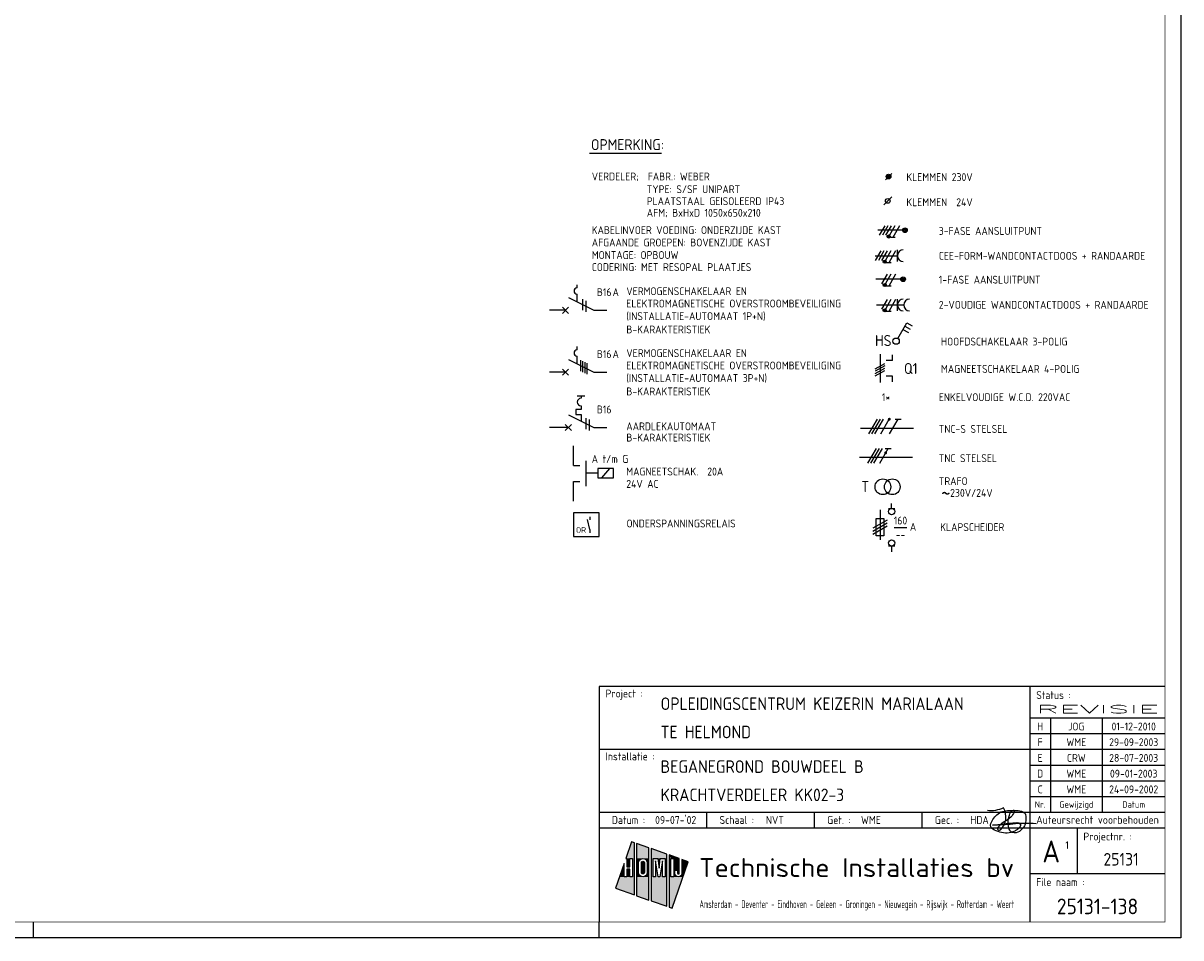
# Model space of a CAD drawing. Header units: millimetres. Extents: x 0 to 841, y 0 to 594.
# Tile 4 of 5: x 473 to 841, y 0 to 291. Entities that reach past the tile are written whole.
import ezdxf
from ezdxf.enums import TextEntityAlignment as Align

# ---------------------------------------------------------------- set-up
doc = ezdxf.new("R2010")
doc.units = ezdxf.units.MM
doc.linetypes.add('HIDDEN', pattern=[9.525, 6.35, -3.175])
doc.layers.get('0').update_dxf_attribs({"linetype": 'CONTINUOUS'})
for name, color, linetype in [('02-61-50-lijn050', 90, 'CONTINUOUS'), ('1', 7, 'CONTINUOUS'), ('40', 1, 'CONTINUOUS'), ('41', 2, 'CONTINUOUS'), ('70', 1, 'CONTINUOUS'), ('71', 2, 'CONTINUOUS'), ('EL$2B---_KADER', 4, 'CONTINUOUS'), ('LIJN025', 10, 'CONTINUOUS'), ('LIJN035', 50, 'CONTINUOUS'), ('LIJN050', 90, 'CONTINUOUS'), ('TEKST18', 210, 'CONTINUOUS'), ('TEKST25', 10, 'CONTINUOUS'), ('TEKST35', 50, 'CONTINUOUS'), ('TEKST50', 90, 'CONTINUOUS'), ('TEKST70', 130, 'CONTINUOUS')]:
    doc.layers.add(name, color=color, linetype=linetype)
doc.styles.add('5_0', font='iso.shx')
doc.styles.add('HELV', font='ISO.SHX')
doc.styles.add('ISO', font='ISO.SHX')
doc.styles.add('NEN', font='iso.shx')
doc.styles.add('ROMAND', font='romand')

# ---------------------------------------------------------------- blocks, each defined once
blk = doc.blocks.new('A1')
at = {"layer": 'LIJN025'}
for p, q in [((793, 80), (793, 5)), ((793, 70), (836, 70)), ((799.5, 70), (799.5, 40)), ((816, 70), (816, 40)), ((793, 65), (836, 65)), ((656, 60), (793, 60)), ((793, 60), (836, 60)), ((793, 55), (836, 55)), ((793, 50), (836, 50)), ((793, 45), (836, 45)), ((656, 40), (836, 40)), ((690.25, 35), (690.25, 40)), ((724.5, 35), (724.5, 40)), ((758.75, 35), (758.75, 40)), ((656, 35), (836, 35)), ((808, 35), (808, 20.5)), ((666.28, 30.55), (664.44, 25.28)), ((667.23, 30.22), (666.28, 30.55)), ((667.23, 13.64), (667.23, 30.22)), ((667.85, 30), (667.85, 13.42)), ((671.81, 28.62), (667.85, 30)), ((671.81, 12.03), (671.81, 28.62)), ((672.49, 28.38), (672.49, 11.8)), ((677.53, 26.61), (672.49, 28.38)), ((677.53, 10.03), (677.53, 26.61)), ((678.21, 26.37), (678.21, 9.79)), ((681.46, 25.24), (678.21, 26.37)), ((663.88, 23.67), (661.11, 15.78)), ((663.88, 19.41), (663.88, 23.67)), ((664.44, 25.28), (664.78, 25.28)), ((664.78, 25.28), (664.78, 22.62)), ((664.78, 22.62), (665.68, 22.62)), ((665.68, 22.62), (665.68, 25.28)), ((665.68, 25.28), (666.58, 25.28)), ((666.58, 25.28), (666.58, 19.41)), ((668.51, 23.91), (668.61, 24.43)), ((668.51, 20.8), (668.51, 23.91)), ((668.61, 24.43), (668.9, 24.86)), ((668.9, 24.86), (669.35, 25.18)), ((669.35, 25.18), (669.88, 25.28)), ((669.39, 23.89), (669.46, 24.14)), ((669.39, 20.81), (669.39, 23.89)), ((669.46, 24.14), (669.63, 24.32)), ((669.63, 24.32), (669.89, 24.39)), ((669.88, 25.28), (670.41, 25.18)), ((669.89, 24.39), (670.13, 24.32)), ((670.13, 24.32), (670.31, 24.14)), ((670.31, 24.14), (670.38, 23.89)), ((670.38, 23.89), (670.38, 20.81)), ((670.41, 25.18), (670.85, 24.88)), ((670.85, 24.88), (671.14, 24.45)), ((671.14, 24.45), (671.25, 23.91)), ((671.25, 23.91), (671.25, 20.8)), ((673.1, 25.28), (674.62, 25.28)), ((673.1, 19.41), (673.1, 25.28)), ((673.87, 24.56), (673.87, 19.41)), ((674.72, 19.41), (673.87, 24.56)), ((674.62, 25.28), (675, 22.14)), ((675, 22.14), (675.38, 25.28)), ((676.15, 24.56), (675.29, 19.41)), ((675.38, 25.28), (676.92, 25.28)), ((676.15, 19.41), (676.15, 24.56)), ((676.92, 25.28), (676.92, 19.41)), ((678.81, 25.28), (679.69, 25.28)), ((678.81, 19.41), (678.81, 25.28)), ((679.14, 9.47), (684.31, 24.24)), ((679.69, 25.28), (679.69, 19.41)), ((681.46, 20.62), (681.46, 25.24)), ((682.31, 24.94), (682.31, 20.61)), ((684.31, 24.24), (682.31, 24.94)), ((664.78, 19.41), (663.88, 19.41)), ((664.78, 21.86), (664.78, 19.41)), ((665.68, 21.86), (664.78, 21.86)), ((665.68, 19.41), (665.68, 21.86)), ((666.58, 19.41), (665.68, 19.41)), ((668.61, 20.28), (668.51, 20.8)), ((668.91, 19.82), (668.61, 20.28)), ((669.37, 19.52), (668.91, 19.82)), ((669.91, 19.41), (669.37, 19.52)), ((669.45, 20.57), (669.39, 20.81)), ((669.64, 20.38), (669.45, 20.57)), ((669.89, 20.32), (669.64, 20.38)), ((670.14, 20.38), (669.89, 20.32)), ((670.43, 19.53), (669.91, 19.41)), ((670.32, 20.56), (670.14, 20.38)), ((670.38, 20.81), (670.32, 20.56)), ((670.86, 19.83), (670.43, 19.53)), ((671.15, 20.26), (670.86, 19.83)), ((671.25, 20.8), (671.15, 20.26)), ((673.87, 19.41), (673.1, 19.41)), ((675.29, 19.41), (674.72, 19.41)), ((676.92, 19.41), (676.15, 19.41)), ((679.69, 19.41), (678.81, 19.41)), ((680.02, 21.54), (680.88, 21.54)), ((680.02, 20.61), (680.02, 21.54)), ((680.09, 20.16), (680.02, 20.61)), ((680.34, 19.76), (680.09, 20.16)), ((680.7, 19.5), (680.34, 19.76)), ((681.16, 19.41), (680.7, 19.5)), ((680.88, 21.54), (680.88, 20.62)), ((680.88, 20.62), (680.97, 20.41)), ((680.97, 20.41), (681.17, 20.33)), ((681.61, 19.5), (681.16, 19.41)), ((681.17, 20.33), (681.37, 20.41)), ((681.37, 20.41), (681.46, 20.62)), ((681.99, 19.77), (681.61, 19.5)), ((682.24, 20.17), (681.99, 19.77)), ((682.31, 20.61), (682.24, 20.17)), ((793, 20.5), (836, 20.5)), ((661.11, 15.78), (667.23, 13.64)), ((667.85, 13.42), (671.81, 12.03)), ((672.49, 11.8), (677.53, 10.03)), ((678.21, 9.79), (679.14, 9.47)), ((476, 0), (476, 5)), ((656, 0), (656, 5))]:
    blk.add_line(p, q, dxfattribs=at)
blk.add_lwpolyline([(0, 0), (0, 594), (841, 594), (841, 0)], close=True, dxfattribs=at)
for points in [[(664.44, 25.28), (666.28, 30.55), (667.23, 25.28), (667.23, 30.22)], [(667.85, 25.28), (667.85, 30), (671.81, 25.28), (671.81, 28.62)], [(672.49, 25.28), (672.49, 28.38), (677.53, 25.28), (677.53, 26.61)], [(679.69, 25.28), (678.21, 26.37), (681.46, 25.24), (678.21, 26.37)], [(678.81, 25.28), (678.21, 26.37), (679.69, 25.28), (678.21, 26.37)], [(678.21, 19.41), (678.21, 26.37), (678.81, 19.41), (678.81, 25.28)], [(662.39, 19.41), (663.88, 23.67), (663.88, 19.41), (663.88, 23.67)], [(664.78, 22.62), (664.78, 25.28), (665.68, 22.62), (665.68, 25.28)], [(666.58, 19.41), (666.58, 25.28), (667.23, 19.41), (667.23, 25.28)], [(669.35, 25.18), (667.85, 25.28), (669.88, 25.28), (667.85, 25.28)], [(668.9, 24.86), (667.85, 25.28), (669.35, 25.18), (667.85, 25.28)], [(668.61, 24.43), (667.85, 25.28), (668.9, 24.86), (667.85, 25.28)], [(667.85, 23.91), (667.85, 25.28), (668.51, 23.91), (668.61, 24.43)], [(667.85, 20.8), (667.85, 23.91), (668.51, 20.8), (668.51, 23.91)], [(669.39, 23.89), (669.46, 24.14), (670.38, 23.89), (670.31, 24.14)], [(669.39, 20.81), (669.39, 23.89), (670.38, 20.81), (670.38, 23.89)], [(669.46, 24.14), (669.63, 24.32), (670.31, 24.14), (670.13, 24.32)], [(669.63, 24.32), (669.89, 24.39), (670.13, 24.32), (669.89, 24.39)], [(670.41, 25.18), (669.88, 25.28), (670.41, 25.18), (671.81, 25.28)], [(670.85, 24.88), (670.41, 25.18), (670.85, 24.88), (671.81, 25.28)], [(671.14, 24.45), (670.85, 24.88), (671.14, 24.45), (671.81, 25.28)], [(671.25, 23.91), (671.14, 24.45), (671.81, 23.91), (671.81, 25.28)], [(671.25, 20.8), (671.25, 23.91), (671.81, 20.8), (671.81, 23.91)], [(672.49, 19.41), (672.49, 25.28), (673.1, 19.41), (673.1, 25.28)], [(673.87, 19.41), (673.87, 24.56), (674.72, 19.41), (673.87, 24.56)], [(675, 22.14), (674.62, 25.28), (675, 22.14), (675.38, 25.28)], [(675.29, 19.41), (676.15, 24.56), (676.15, 19.41), (676.15, 24.56)], [(676.92, 19.41), (676.92, 25.28), (677.53, 19.41), (677.53, 25.28)], [(679.69, 25.24), (679.69, 25.28), (681.46, 25.24)], [(679.69, 21.54), (679.69, 25.24), (681.46, 21.54), (681.46, 25.24)], [(682.31, 20.61), (682.31, 24.94), (683.04, 20.61), (684.31, 24.24)], [(661.11, 15.78), (662.39, 19.41), (667.23, 13.64), (667.23, 19.41)], [(664.78, 19.41), (664.78, 21.86), (665.68, 19.41), (665.68, 21.86)], [(667.85, 19.41), (668.51, 20.8), (667.85, 19.41), (668.61, 20.28)], [(667.85, 19.41), (667.85, 20.8), (667.85, 19.41), (668.51, 20.8)], [(667.85, 19.41), (668.61, 20.28), (667.85, 19.41), (668.91, 19.82)], [(667.85, 19.41), (668.91, 19.82), (667.85, 19.41), (669.37, 19.52)], [(667.85, 19.41), (669.37, 19.52), (667.85, 19.41), (669.91, 19.41)], [(667.85, 13.42), (667.85, 19.41), (671.81, 12.03), (671.81, 19.41)], [(669.45, 20.57), (669.39, 20.81), (670.32, 20.56), (670.38, 20.81)], [(669.64, 20.38), (669.45, 20.57), (670.14, 20.38), (670.32, 20.56)], [(669.89, 20.32), (669.64, 20.38), (669.89, 20.32), (670.14, 20.38)], [(669.91, 19.41), (670.43, 19.53), (669.91, 19.41), (671.81, 19.41)], [(670.43, 19.53), (670.86, 19.83), (670.43, 19.53), (671.81, 19.41)], [(670.86, 19.83), (671.15, 20.26), (670.86, 19.83), (671.81, 19.41)], [(671.81, 19.41), (671.15, 20.26), (671.81, 20.8), (671.25, 20.8)], [(672.49, 11.8), (672.49, 19.41), (677.53, 10.03), (677.53, 19.41)], [(678.21, 9.79), (678.21, 19.41), (679.14, 9.47), (682.62, 19.41)], [(679.69, 19.41), (679.69, 21.54), (680.02, 20.61), (680.02, 21.54)], [(679.69, 19.41), (680.02, 20.61), (679.69, 19.41), (680.09, 20.16)], [(679.69, 19.41), (680.09, 20.16), (679.69, 19.41), (680.34, 19.76)], [(679.69, 19.41), (680.34, 19.76), (679.69, 19.41), (680.7, 19.5)], [(679.69, 19.41), (680.7, 19.5), (679.69, 19.41), (681.16, 19.41)], [(680.02, 20.61), (680.02, 21.54), (680.09, 20.16), (680.02, 20.61)], [(681.46, 20.62), (680.88, 21.54), (681.46, 20.62), (681.46, 21.54)], [(681.37, 20.41), (680.88, 21.54), (681.46, 20.62), (680.88, 21.54)], [(681.17, 20.33), (680.88, 21.54), (681.37, 20.41), (680.88, 21.54)], [(680.97, 20.41), (680.88, 21.54), (681.17, 20.33), (680.88, 21.54)], [(680.88, 20.62), (680.88, 21.54), (680.97, 20.41), (680.88, 21.54)], [(681.16, 19.41), (682.62, 19.41), (681.61, 19.5), (682.62, 19.41)], [(682.62, 19.41), (681.61, 19.5), (682.62, 19.41), (681.99, 19.77)], [(682.62, 19.41), (681.99, 19.77), (683.04, 20.61), (682.24, 20.17)], [(682.24, 20.17), (682.31, 20.61), (682.24, 20.17), (683.04, 20.61)]]:
    blk.add_solid(points, dxfattribs=at)
at = {"layer": 'LIJN050'}
for p, q in [((836, 80), (656, 80)), ((656, 80), (656, 5))]:
    blk.add_line(p, q, dxfattribs=at)
at = {"layer": 'LIJN050', "const_width": 0.2}
blk.add_lwpolyline([(836, 5), (836, 589), (25, 589), (25, 5)], close=True, dxfattribs=at)
at = {"layer": 'TEKST18', "style": 'ISO'}
for s, p in [('Nr.', (796.25, 41.43)), ('Gewijzigd', (807.75, 41.43)), ('Datum', (826, 41.43))]:
    blk.add_text(s, height=2, dxfattribs=at).set_placement(p, align=Align.CENTER)
at = {"layer": 'TEKST18', "style": 'ISO', "width": 0.67468}
blk.add_text('Amsterdam - Deventer - Eindhoven - Geleen - Groningen - Nieuwegein - Rijswijk - Rotterdam - Weert', height=2.5, dxfattribs=at).set_placement((687.88, 9.47), (788, 9.47), align=Align.FIT)
at = {"layer": 'TEKST25', "style": 'ISO'}
for s, p in [('Project :', (658, 76.5)), ('Status :', (795, 76)), ('Installatie :', (658, 56.5)), ('Datum :', (660, 36.25)), ('Schaal :', (694.25, 36.25)), ('Get. :', (728.5, 36.25)), ('Gec. :', (762.75, 36.25)), ('Projectnr. :', (810, 31)), ('File naam :', (795, 16.5))]:
    blk.add_text(s, height=2.5, dxfattribs=at).set_placement(p)
at = {"layer": 'TEKST25', "style": 'ISO', "width": 1.015814}
blk.add_text('Auteursrecht voorbehouden', height=2.5, dxfattribs=at).set_placement((795, 36.3), (834, 36.3), align=Align.FIT)
at = {"layer": 'TEKST25', "style": 'ROMAND', "width": 2.899115}
blk.add_attdef('STATUS', text='', height=2.5, dxfattribs=at).set_placement((795, 71.5), (834, 71.5), align=Align.FIT)
at = {"layer": 'TEKST25', "style": 'ISO'}
for tag, p in [('E', (796.25, 66)), ('NAAM-E', (807.75, 66)), ('DATUM-E', (826, 66)), ('D', (796.25, 61)), ('NAAM-D', (807.75, 61)), ('DATUM-D', (826, 61)), ('C', (796.25, 56)), ('NAAM-C', (807.75, 56)), ('DATUM-C', (826, 56)), ('B', (796.25, 51)), ('NAAM-B', (807.75, 51)), ('DATUM-B', (826, 51)), ('A', (796.25, 46)), ('NAAM-A', (807.75, 46)), ('DATUM-A', (826, 46))]:
    blk.add_attdef(tag, text='', height=2.5, dxfattribs=at).set_placement(p, align=Align.CENTER)
for tag, p in [('DATUM', (673.75, 36.25)), ('SCHAAL', (709, 36.25)), ('GETEKEND', (739.25, 36.25)), ('GECONTOL.', (774, 36.25)), ('FORMAAT', (804.25, 28.25))]:
    blk.add_attdef(tag, p, '', height=2.5, dxfattribs=at)
at = {"layer": 'TEKST35', "style": 'ISO'}
for tag, p in [('PROJECT', (675.5, 72.5)), ('PLAATS', (675.5, 63.5)), ('INSTALLATIE-REGEL1', (675.5, 52.5)), ('INSTALLATIE-REGEL2', (675.5, 43.5))]:
    blk.add_attdef(tag, p, '', height=4, dxfattribs=at)
blk.add_attdef('PROJ.NR.', text='', height=4, dxfattribs=at).set_placement((822, 23), align=Align.CENTER)
at = {"layer": 'TEKST50', "style": 'HELV', "width": 1.169753}
blk.add_text('Technische Installaties bv', height=6, dxfattribs=at).set_placement((687.72, 19.36), (787.99, 19.36), align=Align.FIT)
at = {"layer": 'TEKST50', "style": 'ISO'}
blk.add_attdef('FILE-NAAM', text='', height=5, dxfattribs=at).set_placement((814.5, 7.5), align=Align.CENTER)
at = {"layer": 'TEKST70', "style": 'HELV'}
blk.add_text('A', height=7, dxfattribs=at).set_placement((799.75, 24), align=Align.CENTER)
blk = doc.blocks.new('PRHDAA4')
at = {"layer": '02-61-50-lijn050', "color": 50, "linetype": 'ByBlock', "flags": 128}
blk.add_lwpolyline([(1.04, 2.03, 0.043806), (-6.39, 1.89, -0.031193), (-12.8, 1.6), (-7.61, 2.16, 0.003454), (-5.1, 2.36, -0.231177), (-3.95, 1.92, -0.175519), (-3.92, 1.42, -0.153375), (-4.6, 0.4, -0.056813), (-5.76, -0.34, -0.100205), (-8.11, -0.94, -0.16296), (-12.67, 0.33, -0.379529), (-13.36, 2.09, -0.14016), (-11.01, 5.21, -0.143334), (-9.14, 6.05, -0.06258), (-4.67, 6.18, -0.12688), (-2.65, 5.49, -0.169413), (-2.32, 4.96, -0.095564), (-2.27, 2.38, -0.080055), (-2.63, 1.34, -0.126486), (-4.26, -0.44, -0.214891), (-6.48, -0.78, -0.203106), (-7.05, -0.45, -0.121177), (-7.75, 1.16, -0.121604), (-7.51, 4.45, -0.010614), (-7.31, 5.13, -0.021915), (-7.04, 5.72, -0.15615), (-6.41, 6.24, -0.050224), (-6.16, 6.3, -0.295436), (-5.97, 6.21, -0.250173), (-5.94, 5.68, -0.167384), (-8.57, 2.94, 0.121525), (-11.08, 0.82, 0.14194), (-11.19, 0.5, 0.153562), (-11.18, 0.3, 0.520832), (-10.31, 0.11, 0.362036), (-9.35, 7.05, -0.145439), (-14.41, 6.19)], format="xyb", dxfattribs=at)
blk = doc.blocks.new('T1146')
at = {"layer": '71'}
for p, q in [((-4, 0), (-4, -8)), ((0, -1.5), (-2, -1.5)), ((0, -6.5), (-2, -6.5))]:
    blk.add_line(p, q, dxfattribs=at)
blk = doc.blocks.new('RWS023', base_point=(227, 181))
at = {"layer": '40', "style": 'NEN'}
blk.add_text('~', height=5, dxfattribs=at).set_placement((223.5, 179.5))
blk = doc.blocks.new('KLAPSCHRENVOOI')
at = {"layer": '1', "color": 2}
for p, q in [((-19.2, 4.66), (-19.2, -4.84)), ((-16.5, 5.16), (-14.5, 5.16)), ((-20.45, 1.91), (-17.95, 1.91)), ((-20.45, -3.59), (-20.45, 1.91)), ((-17.95, 1.91), (-17.95, -3.59)), ((-17.95, -3.59), (-20.45, -3.59)), ((-14.5, -6.84), (-16.5, -6.84))]:
    blk.add_line(p, q, dxfattribs=at)
at = {"layer": '1', "color": 1}
for p, q in [((-16.95, 1.46), (-21.45, -1.14)), ((-16.95, 0.46), (-21.45, -2.14)), ((-16.95, -0.54), (-21.45, -3.14))]:
    blk.add_line(p, q, dxfattribs=at)
at = {"layer": '70'}
blk.add_line((-14.69, -0.96), (-10.69, -0.96), dxfattribs=at)
at = {"layer": '71'}
for centre in [(-15.5, 4.16), (-15.5, -5.84)]:
    blk.add_circle(centre, 1, dxfattribs=at)
at = {"layer": 'LIJN035'}
for p, q in [((-15.5, 5.16), (-15.5, 6.76)), ((-15.5, -6.84), (-15.5, -8.69))]:
    blk.add_line(p, q, dxfattribs=at)
at = {"layer": '40', "style": 'NEN'}
for s, p in [('160', (-12.69, 0.04)), ('--', (-12.69, -4.46))]:
    blk.add_text(s, height=2.5, dxfattribs=at).set_placement(p, align=Align.CENTER)
blk.add_text('A', height=2.5, dxfattribs=at).set_placement((-9.69, -1.96))
at = {"layer": 'TEKST25', "style": 'ISO'}
blk.add_text('KLAPSCHEIDER', height=2.5, dxfattribs=at).set_placement((-0.06, -2.04))

msp = doc.modelspace()

# ---------------------------------------------------------------- linework, layer by layer
at = {"color": 50}
for p, q in [((739.12, 162.21), (755.99, 162.21)), ((738.79, 152.91), (755.67, 152.91))]:
    msp.add_line(p, q, dxfattribs=at)
at = {"color": 10}
for p, q in [((741.78, 160.34), (744.49, 165.02)), ((742.72, 160.34), (745.43, 165.02)), ((743.66, 160.34), (746.37, 165.02)), ((745.53, 160.34), (748.24, 165.02)), ((748.35, 160.34), (751.05, 165.02)), ((750.12, 165.02), (751.99, 165.02)), ((741.46, 151.04), (744.17, 155.72)), ((742.4, 151.04), (745.1, 155.72)), ((743.33, 151.04), (746.04, 155.72)), ((745.21, 151.04), (747.92, 155.72)), ((746.98, 155.72), (748.85, 155.72))]:
    msp.add_line(p, q, dxfattribs=at)
at = {"color": 10, "const_width": 0.469}
for points in [[(748.04, 165.14, 1), (748.44, 164.91, 1)], [(746.9, 154.43, 1), (747.31, 154.2, 1)]]:
    msp.add_lwpolyline(points, format="xyb", close=True, dxfattribs=at)
at = {"layer": '1', "color": 1}
for p, q in [((746.8, 226.59), (745.05, 223.56)), ((747.8, 226.59), (746.05, 223.56)), ((748.8, 226.59), (747.05, 223.56)), ((750.05, 226.59), (748.33, 223.6)), ((751.55, 226.59), (749.37, 222.8)), ((745.53, 218.59), (743.78, 215.56)), ((746.53, 218.59), (744.78, 215.56)), ((747.53, 218.59), (745.78, 215.56)), ((748.78, 218.59), (747.06, 215.6)), ((750.28, 218.59), (748.1, 214.8)), ((747.53, 211.19), (745.78, 208.16)), ((748.78, 211.19), (747.06, 208.2)), ((750.28, 211.19), (748.1, 207.4)), ((747.53, 203.09), (745.78, 200.06)), ((748.78, 203.09), (747.06, 200.1)), ((750.28, 203.09), (748.1, 199.3))]:
    msp.add_line(p, q, dxfattribs=at)
at = {"layer": '1', "color": 2}
for p, q in [((646.19, 203.72), (654.22, 199.7)), ((646.19, 184.02), (654.22, 180)), ((650.19, 172.49), (650.19, 171.69)), ((646.19, 166.42), (654.22, 162.4)), ((650.19, 168.09), (648.59, 168.09)), ((648.59, 168.09), (648.59, 166.49)), ((648.59, 166.49), (650.19, 166.49)), ((650.19, 169.29), (650.19, 168.09)), ((650.19, 166.49), (650.19, 164.43))]:
    msp.add_line(p, q, dxfattribs=at)
at = {"layer": '1', "color": 1}
for centre in [(748.08, 223.16), (746.81, 215.16), (746.81, 207.76), (746.81, 199.66)]:
    msp.add_circle(centre, 0.5, dxfattribs=at)
at = {"layer": '1', "color": 2}
msp.add_arc((650.19, 170.49), 1.2, 90, 270, dxfattribs=at)
at = {"layer": '40'}
msp.add_line((749.02, 235.74), (746.52, 233.24), dxfattribs=at)
at = {"layer": '40', "color": 2}
msp.add_circle((747.77, 234.49), 0.75, dxfattribs=at)
at = {"layer": '70'}
for p, q in [((747.02, 241.24), (749.02, 243.24)), ((750.14, 222.8), (748.59, 222.8)), ((748.87, 214.8), (747.32, 214.8)), ((748.87, 207.4), (747.32, 207.4)), ((650.69, 203.22), (650.69, 199.72)), ((651.69, 202.72), (651.69, 199.22)), ((748.87, 199.3), (747.32, 199.3)), ((650.06, 183.83), (650.06, 180.33)), ((650.7, 183.51), (650.7, 180.01)), ((651.35, 183.18), (651.35, 179.68)), ((652, 182.86), (652, 179.36)), ((743.79, 181.05), (746.82, 182.8)), ((746.82, 182.05), (743.79, 180.3)), ((743.79, 179.55), (746.82, 181.3)), ((743.79, 178.8), (746.82, 180.55)), ((651.76, 165.39), (651.76, 161.89)), ((652.76, 164.89), (652.76, 161.39))]:
    msp.add_line(p, q, dxfattribs=at)
at = {"layer": '70', "const_width": 0.5}
for points in [[(747.83, 223.16, 1), (748.33, 223.16, 1)], [(746.56, 215.16, 1), (747.06, 215.16, 1)], [(746.56, 207.76, 1), (747.06, 207.76, 1)], [(746.56, 199.66, 1), (747.06, 199.66, 1)]]:
    msp.add_lwpolyline(points, format="xyb", close=True, dxfattribs=at)
at = {"layer": '71'}
for p, q in [((750.83, 215.18), (750.83, 218.94)), ((743.74, 217.06), (750.83, 217.06)), ((648.97, 206.83), (648.97, 207.83)), ((648.97, 202.33), (648.97, 204.83)), ((750.83, 199.51), (750.83, 203.26)), ((744.23, 201.38), (752.83, 201.38)), ((750.94, 190.73), (753.84, 195.75)), ((753.84, 195.75), (755.57, 194.75)), ((752.59, 193.59), (754.32, 192.59)), ((753.21, 194.67), (754.94, 193.67)), ((648.97, 187.13), (648.97, 188.13)), ((648.97, 182.63), (648.97, 185.13)), ((745.31, 185.68), (745.31, 176.68)), ((749.31, 183.68), (747.31, 183.68)), ((749.31, 178.68), (747.31, 178.68)), ((645.19, 163.4), (647.19, 161.4)), ((645.19, 161.4), (647.19, 163.4)), ((660.57, 149.4), (655.57, 149.4)), ((655.57, 149.4), (655.57, 146.4)), ((660.57, 146.4), (660.57, 149.4)), ((655.57, 146.4), (660.57, 146.4)), ((655.91, 135.23), (647.81, 135.23)), ((647.81, 135.23), (647.81, 127.73)), ((652.98, 129.99), (652.23, 133.09)), ((655.91, 127.73), (655.91, 135.23)), ((647.81, 127.73), (655.91, 127.73))]:
    msp.add_line(p, q, dxfattribs=at)
for centre, radius in [((748.02, 242.24), 0.75), ((748.02, 242.24), 0.5), ((748.02, 242.24), 0.25), ((753.23, 225.15), 0.75), ((753.23, 225.15), 0.5), ((753.23, 225.15), 0.25), ((752.66, 209.57), 0.75), ((752.66, 209.57), 0.5), ((752.66, 209.57), 0.25), ((750.43, 189.87), 1), ((746.21, 143.53), 2.5), ((749.21, 143.53), 2.5)]:
    msp.add_circle(centre, radius, dxfattribs=at)
for centre, radius in [((752.71, 217.06), 1.88), ((648.97, 205.83), 1), ((752.71, 201.38), 1.88), ((754.71, 201.38), 1.88), ((648.97, 186.13), 1)]:
    msp.add_arc(centre, radius, 90, 270, dxfattribs=at)
at = {"layer": 'LIJN025', "linetype": 'Continuous'}
msp.add_line((652.87, 249.65), (675.75, 249.65), dxfattribs=at)
at = {"layer": 'LIJN025', "color": 2, "linetype": 'Continuous'}
for p, q in [((644.27, 198.72), (646.24, 200.7)), ((644.27, 200.7), (646.24, 198.72)), ((644.27, 181), (646.24, 179.02)), ((644.27, 179.02), (646.24, 181))]:
    msp.add_line(p, q, dxfattribs=at)
at = {"layer": 'LIJN025', "color": 2, "linetype": 'HIDDEN', "ltscale": 2.5}
msp.add_line((655.57, 147.9), (651.8, 147.9), dxfattribs=at)
at = {"layer": 'LIJN025', "color": 1, "linetype": 'Continuous'}
msp.add_line((656.86, 146.4), (659.38, 149.4), dxfattribs=at)
at = {"layer": 'LIJN035'}
for p, q in [((752.73, 225.15), (744.66, 225.15)), ((752.16, 209.57), (743.96, 209.57)), ((645.25, 199.71), (640.18, 199.71)), ((654.22, 199.7), (658.43, 199.7)), ((749.31, 183.68), (749.31, 185.48)), ((645.25, 180.01), (640.18, 180.01)), ((654.22, 180), (658.43, 180)), ((749.31, 176.88), (749.31, 178.68)), ((646.2, 162.41), (640.18, 162.41)), ((654.22, 162.4), (658.43, 162.4)), ((647.8, 150.25), (647.8, 156.54)), ((647.8, 138.97), (647.8, 145.25)), ((652.98, 133.96), (652.98, 132.98)), ((652.98, 129.99), (652.98, 128.86))]:
    msp.add_line(p, q, dxfattribs=at)
at = {"layer": 'LIJN050'}
msp.add_line((648.98, 172.49), (651.38, 172.49), dxfattribs=at)

# ---------------------------------------------------------------- block references
at = {"layer": '40'}
msp.add_blockref('RWS023', (768.21, 140.33), dxfattribs=at)
at = {"layer": 'EL$2B---_KADER'}
msp.add_blockref('A1', (0, 0), dxfattribs=at).add_auto_attribs({'NAAM-E': 'JOG', 'NAAM-D': 'WME', 'NAAM-C': 'CRW', 'NAAM-B': 'WME', 'NAAM-A': 'WME', 'STATUS': 'REVISIE', 'FILE-NAAM': '25131-138', 'SCHAAL': 'NVT', 'INSTALLATIE-REGEL2': 'KRACHTVERDELER KK02-3', 'INSTALLATIE-REGEL1': 'BEGANEGROND BOUWDEEL B', 'DATUM': "09-07-'02", 'PLAATS': 'TE HELMOND', 'PROJECT': 'OPLEIDINGSCENTRUM KEIZERIN MARIALAAN', 'GETEKEND': 'WME', 'GECONTOL.': 'HDA', 'C': 'E', 'B': 'D', 'A': 'C', 'E': 'H', 'D': 'F', 'PROJ.NR.': '25131', 'DATUM-C': '28-07-2003', 'DATUM-B': '09-01-2003', 'DATUM-A': '24-09-2002', 'FORMAAT': '1', 'DATUM-E': '01-12-2010', 'DATUM-D': '29-09-2003'})
at = {"layer": 'LIJN025', "color": 2, "linetype": 'Continuous', "rotation": 180}
msp.add_blockref('T1146', (647.8, 143.75), dxfattribs=at)
at = {"layer": 'LIJN025'}
for name, p in [('KLAPSCHRENVOOI', (764.5, 131.49)), ('PRHDAA4', (793.9, 34.3))]:
    msp.add_blockref(name, p, dxfattribs=at)

# ---------------------------------------------------------------- texts
at = {"layer": '40', "style": 'NEN'}
for s, height, p in [('B16', 2.5, (655.22, 204.2)), ('A', 2.5, (660.22, 204.2)), ('B16', 2.5, (655.22, 184.5)), ('A', 2.5, (660.22, 184.5)), ('B16', 2.5, (655.22, 166.9)), ('230V/24V', 2.5, (767.61, 140.33)), ('OR', 1.8, (648.58, 128.89))]:
    msp.add_text(s, height=height, dxfattribs=at).set_placement(p)
at = {"layer": '41', "style": 'NEN'}
msp.add_text('T', height=3.5, dxfattribs=at).set_placement((741.85, 141.85), align=Align.RIGHT)
at = {"layer": 'TEKST25'}
for s, style, p in [('VERDELER;  FABR.: WEBER', 'ISO', (653.6, 241.01)), ('KLEMMEN 230V', 'ISO', (753.68, 240.82)), ('TYPE: S/SF UNIPART', 'ISO', (671.1, 236.96)), ('PLAATSTAAL GEISOLEERD IP43', 'ISO', (671.1, 233.16)), ('KLEMMEN  24V', 'ISO', (753.68, 232.82)), ('AFM; BxHxD 1050x650x210', 'ISO', (671.1, 229.46)), ('KABELINVOER VOEDING: ONDERZIJDE KAST', 'ISO', (653.6, 223.95)), ('3-FASE AANSLUITPUNT', 'ISO', (764, 223.68)), ('AFGAANDE GROEPEN: BOVENZIJDE KAST', 'ISO', (653.6, 220)), ('MONTAGE: OPBOUW', 'ISO', (653.6, 216.02)), ('CEE-FORM-WANDCONTACTDOOS + RANDAARDE', 'ISO', (764, 215.78)), ('CODERING: MET RESOPAL PLAATJES', 'ISO', (653.6, 212.19)), ('1-FASE AANSLUITPUNT', 'ISO', (764, 208.18)), ('VERMOGENSCHAKELAAR EN ', 'ISO', (664.6, 204.51)), ('ELEKTROMAGNETISCHE OVERSTROOMBEVEILIGING', 'ISO', (664.6, 200.58)), ('2-VOUDIGE WANDCONTACTDOOS + RANDAARDE', 'ISO', (764, 200.18)), ('(INSTALLATIE-AUTOMAAT 1P+N)', 'ISO', (664.6, 196.58)), ('B-KARAKTERISTIEK', 'ISO', (664.6, 192.33)), ('HOOFDSCHAKELAAR 3-POLIG', 'ISO', (764.7, 188.48)), ('VERMOGENSCHAKELAAR EN ', 'ISO', (664.6, 184.81)), ('ELEKTROMAGNETISCHE OVERSTROOMBEVEILIGING', 'ISO', (664.6, 180.88)), ('MAGNEETSCHAKELAAR 4-POLIG', 'ISO', (764.7, 179.78)), ('(INSTALLATIE-AUTOMAAT 3P+N)', 'ISO', (664.6, 176.88)), ('B-KARAKTERISTIEK', 'ISO', (664.6, 172.63)), ('1*', '5_0', (745.88, 170.77)), ('ENKELVOUDIGE W.C.D. 220VAC', 'ISO', (764, 170.78)), ('AARDLEKAUTOMAAT', 'ISO', (664.6, 161.51)), ('TNC-S STELSEL', 'ISO', (764, 160.68)), ('B-KARAKTERISTIEK', 'ISO', (664.6, 157.93)), ('A t/m G', 'ISO', (653.58, 151.12)), ('TNC STELSEL', 'ISO', (764, 151.38)), ('MAGNEETSCHAK.  20A', 'ISO', (664.58, 147.12)), ('24V AC', 'ISO', (664.58, 143.19)), ('TRAFO', 'ISO', (764, 144.08)), ('ONDERSPANNINGSRELAIS', 'ISO', (664.67, 130.61))]:
    msp.add_text(s, height=2.5, dxfattribs=dict(at, style=style)).set_placement(p)
at = {"layer": 'TEKST35', "linetype": 'HIDDEN', "style": 'ISO'}
msp.add_text('OPMERKING:', height=3.5, dxfattribs=at).set_placement((653.36, 250.65))
at = {"layer": 'TEKST35', "style": 'NEN'}
for s, p in [('HS', (743.74, 188.31)), ('Q1', (752.94, 179.41))]:
    msp.add_text(s, height=3.5, dxfattribs=at).set_placement(p)

doc.saveas('drawing.dxf')
